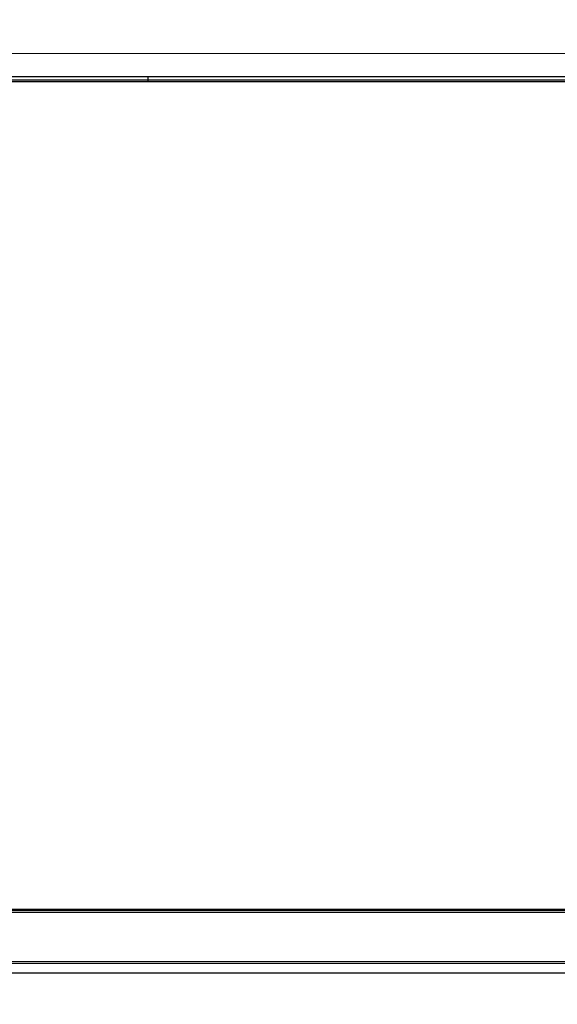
# Model space of a CAD drawing. Header units: millimetres. Extents: x -424979 to 718034, y -72486 to 344972.
# Tile 189 of 256: x 547229 to 547512, y 167988 to 168506. Entities that reach past the tile are written whole.
import ezdxf
from ezdxf.xclip import XClip

# ---------------------------------------------------------------- set-up
doc = ezdxf.new("R2010")
doc.units = ezdxf.units.MM
doc.header["$MEASUREMENT"] = 0
doc.header["$XCLIPFRAME"] = 0
doc.layers.add('IS_KLIM_urządzenia', color=3, linetype='Continuous')
doc.layers.add('Rysunki i obrazki', color=7, linetype='Continuous')
doc.layers.add('SKAN - RZUT_7_0_Nr_pióra__1', color=7, linetype='Continuous', lineweight=13)
picture_1 = doc.add_image_def('image7.tif', size_in_pixel=(14115, 7016))

# ---------------------------------------------------------------- blocks, each defined once
blk = doc.blocks.new('G$CFEA986A8')
at = {"layer": 'IS_KLIM_urządzenia', "linetype": 'Continuous'}
for p, q in [((902.57, 201.14), (563.89, 201.26)), ((772.5, 196.17), (772.5, 196.12)), ((772.5, 195.46), (772.5, 196.12)), ((772.5, 195.01), (772.5, 195.46)), ((46.52, 13.96), (921.55, 13.84)), ((48.58, 13.7), (919.48, 13.58)), ((919.48, 13.06), (48.58, 13.18)), ((58.74, 2.46), (909.33, 2.34)), ((58.73, 0), (909.33, -0.12)), ((909.33, 1.87), (58.74, 1.98))]:
    blk.add_line(p, q, dxfattribs=at)
for points in [[(448.64, 196.29), (505.06, 196.29), (561.48, 196.29), (772.5, 196.17)], [(772.5, 196.12), (561.48, 196.24), (505.06, 196.24), (448.64, 196.24)], [(772.5, 195.01), (561.48, 195.13), (505.06, 195.13), (448.64, 195.13)], [(772.5, 196.17), (822.17, 196.17), (871.85, 196.17), (921.53, 196.17)]]:
    blk.add_open_spline(points, degree=3, dxfattribs=at)
for points, knots in [([(448.64, 195.58), (499.41, 195.58), (550.18, 195.58), (761.2, 195.46), (766.85, 195.46), (772.5, 195.46)], [0, 0, 0, 0, 0.899861, 0.899861, 1, 1, 1, 1]), ([(921.53, 196.12), (921.36, 196.12), (921.19, 196.12), (919.69, 196.12), (918.36, 196.12), (911.69, 196.12), (906.36, 196.12), (879.69, 196.12), (858.36, 196.12), (815.52, 196.12), (794.01, 196.12), (772.5, 196.12)], [0, 0, 0, 0, 0.003355, 0.003355, 0.030195, 0.030195, 0.137556, 0.137556, 0.566999, 0.566999, 1, 1, 1, 1]), ([(772.5, 195.46), (778.46, 195.46), (784.43, 195.46), (834.1, 195.46), (877.81, 195.46), (921.53, 195.46)], [0, 0, 0, 0, 0.120088, 0.120088, 1, 1, 1, 1]), ([(917.32, 195.01), (917.22, 195.01), (917.12, 195.01), (911.69, 195.01), (906.36, 195.01), (879.69, 195.01), (858.36, 195.01), (815.52, 195.01), (794.01, 195.01), (772.5, 195.01)], [0, 0, 0, 0, 0.002026, 0.002026, 0.112505, 0.112505, 0.554422, 0.554422, 1, 1, 1, 1])]:
    blk.add_open_spline(points, degree=3, knots=knots, dxfattribs=at)
blk = doc.blocks.new('Rysunek_7_7', base_point=(-247133.12, 120862.67))
at = {"layer": 'SKAN - RZUT_7_0_Nr_pióra__1', "color": 7, "lineweight": 13}
image = blk.add_image(picture_1, insert=(-306883.09, 91162.66), size_in_units=(119499.94, 59400.02), dxfattribs=at)
image.set_boundary_path([(-0.5, -0.5), (14114.5, 7015.5)])

msp = doc.modelspace()

# ---------------------------------------------------------------- block references
at = {"layer": 'IS_KLIM_urządzenia', "xscale": 2.4, "yscale": 2.4, "zscale": 2.4, "rotation": 360}
msp.add_blockref('G$CFEA986A8', (545442.6, 168005.15), dxfattribs=at)
at = {"layer": 'Rysunki i obrazki', "color": 151, "linetype": 'Continuous', "lineweight": 20, "true_color": 0x80c2ff}
ref = msp.add_blockref('Rysunek_7_7', (578150.82, 164030.11), dxfattribs=at)
XClip(ref).set_block_clipping_path([(-306883.0907464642, 91162.6626359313), (-187383.1463020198, 150562.679302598)])

doc.saveas('drawing.dxf')
